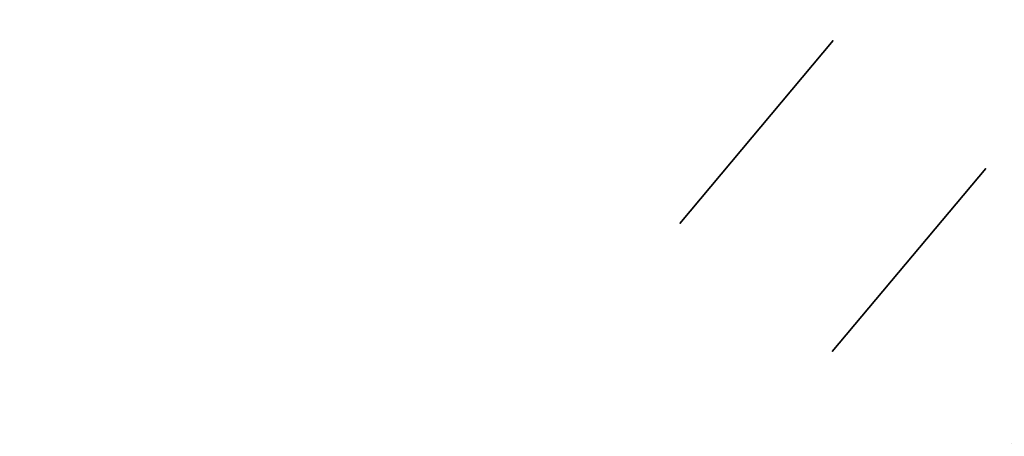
# Model space of a CAD drawing. Header units: millimetres. Extents: x 560 to 900, y 2299 to 2636.
# Tile 30 of 44: x 762 to 811, y 2395 to 2416. Entities that reach past the tile are written whole.
import ezdxf

# ---------------------------------------------------------------- set-up
doc = ezdxf.new("R2010")
doc.units = ezdxf.units.MM

msp = doc.modelspace()

# ---------------------------------------------------------------- linework, layer by layer
at = {"extrusion": (4.545454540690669e-05, -8.014862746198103e-06, 0.9999999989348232)}
msp.add_lwpolyline([(626.6319931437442, 2505.478300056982), (625.3937188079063, 2501.884108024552), (624.2803779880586, 2498.249274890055), (623.2933003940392, 2494.578141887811), (622.4336649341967, 2490.875093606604), (621.7024983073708, 2487.144552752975), (621.1006737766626, 2483.390974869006), (620.6289101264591, 2479.618843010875), (620.2877708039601, 2475.832662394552), (620.0776632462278, 2472.036955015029), (619.9988383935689, 2468.236254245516), (620.0513903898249, 2464.435099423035), (620.2352564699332, 2460.638030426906), (620.5502170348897, 2456.849582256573), (620.9958959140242, 2453.074279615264), (621.5717608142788, 2449.31663150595), (622.2771239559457, 2445.581125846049), (623.1111428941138, 2441.872224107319), (624.0728215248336, 2438.194355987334), (625.1610112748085, 2434.551914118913), (626.3744124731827, 2430.949248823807), (627.7115759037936, 2427.390662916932), (629.1709045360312, 2423.880406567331), (630.7506554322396, 2420.422672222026), (632.4489418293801, 2417.021589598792), (634.2637353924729, 2413.681220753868), (636.1928686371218, 2410.405555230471), (638.2340375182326, 2407.198505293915), (640.3848041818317, 2404.063901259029), (642.6425998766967, 2401.005486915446), (645.0047280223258, 2398.026915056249), (647.4683674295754, 2395.131743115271), (650.030575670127, 2392.323428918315), (652.6882925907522, 2389.605326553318), (655.4383439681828, 2386.980682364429), (658.27744530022, 2384.452631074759), (661.2022057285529, 2382.024192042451), (664.2091320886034, 2379.698265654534), (667.2946330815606, 2377.477629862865), (670.4550235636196, 2375.36493686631), (673.686528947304, 2373.362709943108), (676.985289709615, 2371.473340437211), (680.347366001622, 2369.699084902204), (683.7687423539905, 2368.042062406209), (687.245332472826, 2366.504252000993), (690.7729841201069, 2365.087490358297), (694.3474840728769, 2363.793469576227), (697.9645631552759, 2362.623735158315), (701.6199013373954, 2361.579684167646), (705.309132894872, 2360.662563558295), (709.0278516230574, 2359.873468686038), (712.7716160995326, 2359.213342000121), (716.5359549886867, 2358.682971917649), (720.3163723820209, 2358.282991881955), (724.1083531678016, 2358.013879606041), (727.9073684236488, 2357.875956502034), (731.7088808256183, 2357.869387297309), (735.508350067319, 2357.994179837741), (739.3012382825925, 2358.250185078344), (743.0830154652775, 2358.637097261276), (746.849164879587, 2359.154454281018), (750.5951884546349, 2359.80163823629), (754.3166121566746, 2360.577876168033), (758.0089913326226, 2361.482240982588), (761.6679160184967, 2362.513652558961), (765.2890162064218, 2363.670879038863), (768.8679670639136, 2364.952538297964), (772.4004940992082, 2366.357099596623), (775.8823782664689, 2367.882885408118), (779.3094610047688, 2369.528073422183), (782.6776492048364, 2371.290698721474), (785.9829200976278, 2373.168656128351), (789.2213260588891, 2375.159702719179), (792.3889993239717, 2377.261460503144), (795.4821566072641, 2379.471419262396), (798.4971036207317, 2381.786939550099), (801.4302394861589, 2384.205255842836), (804.2780610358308, 2386.723479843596), (807.0371669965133, 2389.338603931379), (809.704262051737, 2392.047504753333), (812.2761607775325, 2394.846946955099), (814.7497914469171, 2397.733587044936), (817.1221996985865, 2400.703977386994), (819.3905520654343, 2403.754570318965), (821.5521393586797, 2406.881722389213), (823.6043799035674, 2410.081698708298), (825.5448226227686, 2413.350677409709), (827.3711499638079, 2416.684754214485), (829.081180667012, 2420.079947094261), (830.6728723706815, 2423.532201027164), (832.1443240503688, 2427.037392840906), (833.4937782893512, 2430.591336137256), (834.7196233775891, 2434.189786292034), (835.8203952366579, 2437.828445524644), (836.7947791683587, 2441.502968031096), (837.6416114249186, 2445.20896517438), (838.3598805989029, 2448.942010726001), (838.9487288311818, 2452.697646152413), (839.4074528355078, 2456.471385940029), (839.7355047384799, 2460.25872295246), (839.932492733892, 2464.055133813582), (839.9981815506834, 2467.856084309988)], dxfattribs=at)
at = {"extrusion": (-4.545454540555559e-05, 8.014862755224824e-06, 0.9999999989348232)}
msp.add_lwpolyline([(840.0023629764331, 2467.855347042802), (839.9366741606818, 2464.054396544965), (839.7396861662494, 2460.257985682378), (839.4116342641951, 2456.470648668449), (838.9529102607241, 2452.696908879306), (838.3640620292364, 2448.94127345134), (837.6457928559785, 2445.20822789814), (836.7989606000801, 2441.502230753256), (835.8245766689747, 2437.827708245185), (834.723804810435, 2434.189049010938), (833.4979597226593, 2430.59059885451), (832.1485054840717, 2427.036655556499), (830.6770538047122, 2423.531463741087), (829.0853621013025, 2420.079209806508), (827.3753313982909, 2416.684016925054), (825.5490040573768, 2413.349940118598), (823.6085613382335, 2410.08096141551), (821.5563207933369, 2406.880985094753), (819.3947335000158, 2403.753833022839), (817.1263811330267, 2400.703240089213), (814.7539728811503, 2397.732849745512), (812.2803422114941, 2394.846209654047), (809.7084434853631, 2392.04676745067), (807.041348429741, 2389.337866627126), (804.2822424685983, 2386.722742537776), (801.434420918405, 2384.204518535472), (798.5012850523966, 2381.786202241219), (795.4863380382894, 2379.470681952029), (792.3931807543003, 2377.260723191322), (789.2255074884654, 2375.158965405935), (785.9871015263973, 2373.167918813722), (782.6818306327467, 2371.289961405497), (779.3136424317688, 2369.527336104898), (775.8865596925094, 2367.882148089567), (772.4046755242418, 2366.35636227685), (768.8721484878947, 2364.951800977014), (765.2931976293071, 2363.670141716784), (761.6720974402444, 2362.5129152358), (758.013172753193, 2361.481503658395), (754.3207935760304, 2360.577138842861), (750.5993698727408, 2359.800900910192), (746.8533462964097, 2359.153716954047), (743.0871968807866, 2358.636359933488), (739.3054196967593, 2358.249447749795), (735.512531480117, 2357.993442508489), (731.7130622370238, 2357.868649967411), (727.9115498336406, 2357.875219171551), (724.1125345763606, 2358.013142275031), (720.3205537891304, 2358.28225455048), (716.5401363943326, 2358.682234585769), (712.7757975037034, 2359.212604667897), (709.0320330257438, 2359.872731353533), (705.3133142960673, 2360.661826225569), (701.6240827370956, 2361.578946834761), (697.9687445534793, 2362.622997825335), (694.3516654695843, 2363.792732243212), (690.7771655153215, 2365.086753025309), (687.2495138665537, 2366.503514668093), (683.7729237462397, 2368.041325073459), (680.3515473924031, 2369.698347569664), (676.989471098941, 2371.472603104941), (673.6907103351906, 2373.361972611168), (670.4592049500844, 2375.364199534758), (667.298814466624, 2377.476892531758), (664.2133134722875, 2379.697528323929), (661.2063871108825, 2382.023454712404), (658.2816266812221, 2384.451893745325), (655.4425253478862, 2386.979945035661), (652.6924739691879, 2389.604589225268), (650.0347570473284, 2392.322691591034), (647.4725488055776, 2395.131005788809), (645.0089093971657, 2398.026177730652), (642.6467812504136, 2401.004749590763), (640.3889855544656, 2404.063163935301), (638.2382188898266, 2407.197767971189), (636.1970500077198, 2410.404817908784), (634.2679167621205, 2413.680483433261), (632.4531231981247, 2417.020852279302), (630.7548368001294, 2420.421934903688), (629.1750859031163, 2423.87966925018), (627.7157572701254, 2427.389925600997), (626.3785938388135, 2430.948511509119), (625.1651926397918, 2434.551176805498), (624.077002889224, 2438.193618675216), (623.1153242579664, 2441.87148679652), (622.2813053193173, 2445.58038853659), (621.5759421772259, 2449.315894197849), (621.0000772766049, 2453.073542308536), (620.5543983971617, 2456.848844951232), (620.2394378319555, 2460.637293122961), (620.0555717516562, 2464.434362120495), (620.0030197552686, 2468.235516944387), (620.0818446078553, 2472.036217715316), (620.2919521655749, 2475.831925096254), (620.6330914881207, 2479.618105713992), (621.1048551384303, 2483.390237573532), (621.7066796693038, 2487.143815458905), (622.4378462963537, 2490.87435631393), (623.2974817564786, 2494.577404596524), (624.2845593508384, 2498.248537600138), (625.3979001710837, 2501.883370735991), (626.6361745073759, 2505.477562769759)], dxfattribs=at)
for points in [[(802.8007255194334, 2414.601145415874), (795.0872742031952, 2405.408612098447)], [(795.0872742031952, 2405.408612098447), (802.8007255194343, 2414.601145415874)], [(795.0872742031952, 2405.408612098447), (802.8007255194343, 2414.601145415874)], [(795.0872742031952, 2405.408612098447), (802.8007255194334, 2414.601145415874)], [(802.8007255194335, 2414.601145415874), (795.0872742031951, 2405.408612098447)], [(802.8007255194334, 2414.601145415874), (795.087274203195, 2405.408612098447)], [(802.7477186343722, 2398.980736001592), (810.4611699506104, 2408.17326931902)], [(802.7477186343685, 2398.980736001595), (810.4611699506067, 2408.173269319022)], [(802.7477186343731, 2398.980736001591), (810.4611699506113, 2408.17326931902)], [(802.7477186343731, 2398.980736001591), (810.4611699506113, 2408.17326931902)], [(802.7477186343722, 2398.980736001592), (810.4611699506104, 2408.17326931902)], [(802.7477186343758, 2398.980736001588), (810.4611699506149, 2408.173269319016)], [(810.4611699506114, 2408.17326931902), (802.747718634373, 2398.980736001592)], [(810.4611699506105, 2408.17326931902), (802.7477186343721, 2398.980736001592)]]:
    msp.add_lwpolyline(points)
at = {"extrusion": (1, 0, 0)}
for points in [[(2414.601145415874, -168.005000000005), (2414.601145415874, -193.0049999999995)], [(2414.601145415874, 116.9949999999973), (2414.601145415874, 91.995)], [(2410.00487875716, 116.995), (2410.00487875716, 91.995)], [(2410.00487875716, -168.0049999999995), (2410.00487875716, -193.0049999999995)], [(2408.17326931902, 131.995), (2408.17326931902, 126.995)], [(2408.173269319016, -203.0049999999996), (2408.17326931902, -208.0049999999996)], [(2405.408612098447, 91.995), (2405.408612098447, 116.9949999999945)], [(2405.408612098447, -193.0049999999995), (2405.408612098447, -168.0050000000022)], [(2403.577002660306, 131.995), (2403.577002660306, 126.995)], [(2403.577002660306, -203.0049999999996), (2403.577002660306, -208.0049999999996)], [(2398.980736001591, 126.995), (2398.980736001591, 131.995)], [(2398.980736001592, -208.0049999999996), (2398.980736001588, -203.0049999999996)]]:
    msp.add_lwpolyline(points, dxfattribs=at)
at = {"extrusion": (0.6427876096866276, 0.7660444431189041, -8.02955656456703e-14)}
msp.add_lwpolyline([(927.094663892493, -158.0049999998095), (927.4360749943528, -158.0108297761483), (927.77708802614, -158.0283123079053), (928.1173053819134, -158.0574272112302), (928.4563303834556, -158.0981405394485), (928.7937677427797, -158.1504048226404), (929.1292240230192, -158.2141591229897), (929.4623080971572, -158.289329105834), (929.792631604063, -158.375827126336), (930.1198094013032, -158.4735523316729), (930.4434600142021, -158.5823907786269), (930.7632060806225, -158.7022155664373), (931.0786747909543, -158.8328869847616), (931.3894983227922, -158.9742526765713), (931.6953142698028, -159.1261478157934), (931.995766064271, -159.2883952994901), (932.2905033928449, -159.4608059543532), (932.5791826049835, -159.6431787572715), (932.8614671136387, -159.8353010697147), (933.137027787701, -160.0369488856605), (933.4055433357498, -160.2478870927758), (933.666700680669, -160.4678697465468), (933.9201953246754, -160.6966403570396), (934.1657317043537, -160.9339321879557), (934.403023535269, -161.1794685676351), (934.6317941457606, -161.4329632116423), (934.8517767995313, -161.6941205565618), (935.0627150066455, -161.9626361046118), (935.2643628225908, -162.2381967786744), (935.4564851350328, -162.5204812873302), (935.6388579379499, -162.8091604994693), (935.811268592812, -163.1038978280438), (935.9735160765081, -163.4043496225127), (936.125411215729, -163.7101655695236), (936.2667769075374, -164.0209891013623), (936.3974483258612, -164.3364578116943), (936.5172731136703, -164.6562038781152), (936.6261115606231, -164.9798544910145), (936.7238367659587, -165.3070322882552), (936.8103347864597, -165.6373557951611), (936.8855047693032, -165.9704398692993), (936.9492590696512, -166.3058961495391), (937.001523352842, -166.6433335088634), (937.0422366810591, -166.9823585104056), (937.0713515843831, -167.3225758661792), (937.0888341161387, -167.6635888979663), (937.0946638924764, -168.004999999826)], dxfattribs=at)
at = {"extrusion": (0.6427876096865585, 0.7660444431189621, 2.182704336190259e-14)}
msp.add_lwpolyline([(937.094663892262, 91.99499999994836), (937.0888341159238, 91.65358889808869), (937.0713515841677, 91.31257586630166), (937.0422366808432, 90.97235851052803), (937.0015233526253, 90.6333335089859), (936.949259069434, 90.2958961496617), (936.8855047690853, 89.96043986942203), (936.8103347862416, 89.6273557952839), (936.7238367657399, 89.29703228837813), (936.6261115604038, 88.96985449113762), (936.5172731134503, 88.64620387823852), (936.3974483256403, 88.32645781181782), (936.2667769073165, 88.01098910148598), (936.1254112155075, 87.70016556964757), (935.9735160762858, 87.39434962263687), (935.8112685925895, 87.09389782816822), (935.6388579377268, 86.79916049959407), (935.4564851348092, 86.51048128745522), (935.2643628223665, 86.22819677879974), (935.062715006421, 85.95263610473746), (934.8517767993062, 85.68412055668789), (934.6317941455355, 85.42296321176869), (934.4030235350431, 85.16946856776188), (934.1657317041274, 84.92393218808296), (933.9201953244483, 84.68664035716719), (933.6667006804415, 84.45786974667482), (933.4055433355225, 84.23788709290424), (933.1370277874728, 84.0269488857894), (932.8614671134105, 83.82530106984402), (932.5791826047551, 83.63317875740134), (932.2905033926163, 83.45080595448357), (931.9957660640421, 83.27839529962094), (931.6953142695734, 83.1161478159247), (931.3894983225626, 82.96425267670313), (931.0786747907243, 82.82288698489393), (930.7632060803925, 82.69221556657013), (930.4434600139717, 82.57239077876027), (930.1198094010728, 82.46355233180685), (929.7926316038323, 82.36582712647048), (929.4623080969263, 82.27932910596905), (929.1292240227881, 82.20415912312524), (928.7937677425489, 82.1404048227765), (928.4563303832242, 82.08814053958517), (928.1173053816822, 82.04742721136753), (927.7770880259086, 82.01831230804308), (927.4360749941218, 82.00082977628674), (927.094663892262, 81.99499999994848)], dxfattribs=at)
at = {"extrusion": (0.6427876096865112, 0.7660444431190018, 2.237044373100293e-14)}
msp.add_lwpolyline([(927.0946638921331, 126.9949999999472), (927.4360749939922, 126.9891702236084), (927.7770880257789, 126.9716876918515), (928.1173053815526, 126.9425727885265), (928.4563303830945, 126.9018594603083), (928.7937677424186, 126.8495951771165), (929.1292240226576, 126.7858408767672), (929.4623080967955, 126.7106708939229), (929.7926316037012, 126.624172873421), (930.1198094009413, 126.5264476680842), (930.4434600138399, 126.4176092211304), (930.7632060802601, 126.2977844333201), (931.0786747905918, 126.1671130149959), (931.3894983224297, 126.0257473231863), (931.6953142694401, 125.8738521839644), (931.9957660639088, 125.7116047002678), (932.2905033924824, 125.5391940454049), (932.5791826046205, 125.3568212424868), (932.8614671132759, 125.1646989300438), (933.1370277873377, 124.9630511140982), (933.4055433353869, 124.7521129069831), (933.6667006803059, 124.5321302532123), (933.9201953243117, 124.3033596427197), (934.1657317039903, 124.0660678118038), (934.403023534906, 123.8205314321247), (934.6317941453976, 123.5670367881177), (934.8517767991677, 123.3058794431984), (935.0627150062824, 123.0373638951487), (935.2643628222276, 122.7618032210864), (935.4564851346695, 122.4795187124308), (935.638857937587, 122.1908395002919), (935.8112685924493, 121.8961021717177), (935.973516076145, 121.595650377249), (936.1254112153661, 121.2898344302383), (936.2667769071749, 120.9790108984), (936.3974483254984, 120.6635421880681), (936.5172731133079, 120.3437961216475), (936.6261115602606, 120.0201455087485), (936.7238367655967, 119.692967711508), (936.8103347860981, 119.3626442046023), (936.8855047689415, 119.0295601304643), (936.9492590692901, 118.6941038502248), (937.001523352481, 118.3566664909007), (937.0422366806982, 118.0176414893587), (937.0713515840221, 117.6774241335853), (937.0888341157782, 117.3364111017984), (937.0946638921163, 116.9949999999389)], dxfattribs=at)
at = {"extrusion": (0.6427876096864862, 0.7660444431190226, 3.197932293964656e-14)}
msp.add_lwpolyline([(937.09466389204, -193.0050000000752), (937.0888341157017, -193.3464111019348), (937.0713515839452, -193.6874241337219), (937.0422366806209, -194.0276414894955), (937.0015233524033, -194.3666664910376), (936.9492590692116, -194.7041038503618), (936.8855047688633, -195.0395601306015), (936.8103347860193, -195.3726442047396), (936.7238367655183, -195.7029677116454), (936.6261115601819, -196.0301455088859), (936.5172731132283, -196.353796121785), (936.3974483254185, -196.6735421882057), (936.2667769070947, -196.9890108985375), (936.1254112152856, -197.2998344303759), (935.973516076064, -197.6056503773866), (935.8112685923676, -197.9061021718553), (935.6388579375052, -198.2008395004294), (935.4564851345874, -198.4895187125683), (935.2643628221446, -198.7718032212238), (935.0627150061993, -199.047363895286), (934.8517767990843, -199.3158794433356), (934.6317941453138, -199.5770367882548), (934.4030235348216, -199.8305314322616), (934.1657317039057, -200.0760678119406), (933.9201953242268, -200.3133596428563), (933.6667006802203, -200.5421302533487), (933.405543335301, -200.7621129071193), (933.1370277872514, -200.9730511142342), (932.8614671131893, -201.1746989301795), (932.5791826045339, -201.3668212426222), (932.2905033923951, -201.54919404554), (931.9957660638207, -201.7216047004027), (931.695314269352, -201.8838521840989), (931.3894983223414, -202.0357473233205), (931.0786747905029, -202.1771130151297), (930.7632060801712, -202.3077844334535), (930.4434600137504, -202.4276092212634), (930.1198094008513, -202.5364476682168), (929.792631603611, -202.6341728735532), (929.4623080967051, -202.7206708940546), (929.1292240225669, -202.7958408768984), (928.7937677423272, -202.8595951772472), (928.456330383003, -202.9118594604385), (928.1173053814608, -202.9525727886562), (927.7770880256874, -202.9816876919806), (927.4360749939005, -202.999170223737), (927.0946638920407, -203.0050000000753)], dxfattribs=at)
at = {"extrusion": (0.6427876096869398, 0.7660444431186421, -3.377531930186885e-14)}
msp.add_lwpolyline([(927.0946638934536, -158.00499999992), (927.4360749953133, -158.0108297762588), (927.7770880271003, -158.0283123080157), (928.1173053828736, -158.0574272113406), (928.4563303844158, -158.0981405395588), (928.7937677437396, -158.1504048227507), (929.1292240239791, -158.2141591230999), (929.4623080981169, -158.2893291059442), (929.7926316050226, -158.3758271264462), (930.119809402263, -158.473552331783), (930.4434600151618, -158.5823907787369), (930.7632060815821, -158.7022155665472), (931.0786747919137, -158.8328869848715), (931.3894983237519, -158.9742526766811), (931.6953142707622, -159.1261478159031), (931.9957660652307, -159.2883952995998), (932.2905033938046, -159.4608059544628), (932.5791826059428, -159.6431787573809), (932.861467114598, -159.835301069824), (933.13702778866, -160.0369488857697), (933.4055433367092, -160.2478870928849), (933.6667006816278, -160.4678697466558), (933.9201953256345, -160.6966403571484), (934.165731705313, -160.9339321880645), (934.4030235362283, -161.1794685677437), (934.6317941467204, -161.4329632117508), (934.8517768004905, -161.6941205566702), (935.062715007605, -161.96263610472), (935.2643628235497, -162.2381967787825), (935.4564851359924, -162.5204812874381), (935.6388579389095, -162.8091604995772), (935.8112685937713, -163.1038978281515), (935.9735160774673, -163.4043496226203), (936.1254112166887, -163.7101655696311), (936.2667769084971, -164.0209891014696), (936.3974483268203, -164.3364578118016), (936.51727311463, -164.6562038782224), (936.626111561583, -164.9798544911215), (936.7238367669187, -165.3070322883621), (936.81033478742, -165.6373557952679), (936.8855047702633, -165.970439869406), (936.9492590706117, -166.3058961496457), (937.0015233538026, -166.6433335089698), (937.0422366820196, -166.9823585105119), (937.0713515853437, -167.3225758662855), (937.0888341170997, -167.6635888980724), (937.0946638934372, -168.0049999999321)], dxfattribs=at)
at = {"extrusion": (0.6427876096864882, 0.766044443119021, -5.852185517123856e-15)}
msp.add_lwpolyline([(937.0946638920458, 91.99500000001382), (937.0888341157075, 91.65358889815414), (937.071351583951, 91.3125758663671), (937.0422366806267, 90.97235851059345), (937.0015233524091, 90.63333350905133), (936.9492590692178, 90.29589614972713), (936.885504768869, 89.96043986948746), (936.8103347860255, 89.62735579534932), (936.7238367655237, 89.29703228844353), (936.6261115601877, 88.96985449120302), (936.5172731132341, 88.64620387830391), (936.3974483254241, 88.3264578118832), (936.2667769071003, 88.01098910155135), (936.1254112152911, 87.70016556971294), (935.9735160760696, 87.39434962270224), (935.8112685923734, 87.0938978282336), (935.6388579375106, 86.79916049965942), (935.456485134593, 86.51048128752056), (935.2643628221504, 86.22819677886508), (935.0627150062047, 85.9526361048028), (934.8517767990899, 85.68412055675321), (934.6317941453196, 85.42296321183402), (934.4030235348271, 85.1694685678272), (934.1657317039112, 84.92393218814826), (933.9201953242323, 84.68664035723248), (933.6667006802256, 84.45786974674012), (933.4055433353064, 84.23788709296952), (933.1370277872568, 84.02694888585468), (932.8614671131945, 83.8253010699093), (932.5791826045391, 83.63317875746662), (932.2905033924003, 83.45080595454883), (931.9957660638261, 83.27839529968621), (931.6953142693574, 83.11614781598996), (931.3894983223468, 82.96425267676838), (931.0786747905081, 82.82288698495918), (930.7632060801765, 82.6922155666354), (930.4434600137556, 82.57239077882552), (930.1198094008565, 82.46355233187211), (929.7926316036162, 82.36582712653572), (929.4623080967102, 82.27932910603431), (929.129224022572, 82.2041591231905), (928.7937677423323, 82.14040482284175), (928.4563303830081, 82.08814053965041), (928.1173053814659, 82.04742721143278), (927.7770880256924, 82.01831230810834), (927.4360749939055, 82.00082977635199), (927.0946638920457, 81.99500000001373)], dxfattribs=at)
at = {"extrusion": (0.6427876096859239, 0.7660444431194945, 2.912506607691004e-14)}
msp.add_lwpolyline([(927.0946638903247, 126.9949999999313), (927.4360749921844, 126.9891702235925), (927.7770880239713, 126.9716876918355), (928.1173053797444, 126.9425727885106), (928.4563303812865, 126.9018594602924), (928.7937677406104, 126.8495951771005), (929.1292240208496, 126.7858408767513), (929.4623080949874, 126.710670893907), (929.7926316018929, 126.6241728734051), (930.119809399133, 126.5264476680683), (930.4434600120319, 126.4176092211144), (930.7632060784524, 126.2977844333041), (931.0786747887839, 126.1671130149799), (931.3894983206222, 126.0257473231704), (931.6953142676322, 125.8738521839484), (931.9957660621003, 125.7116047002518), (932.2905033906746, 125.5391940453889), (932.5791826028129, 125.3568212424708), (932.8614671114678, 125.1646989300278), (933.1370277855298, 124.9630511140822), (933.405543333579, 124.7521129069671), (933.6667006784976, 124.5321302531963), (933.9201953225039, 124.3033596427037), (934.1657317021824, 124.0660678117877), (934.4030235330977, 123.8205314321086), (934.6317941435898, 123.5670367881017), (934.8517767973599, 123.3058794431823), (935.0627150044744, 123.0373638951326), (935.2643628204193, 122.7618032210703), (935.4564851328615, 122.4795187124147), (935.6388579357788, 122.1908395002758), (935.811268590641, 121.8961021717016), (935.9735160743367, 121.5956503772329), (936.125411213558, 121.2898344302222), (936.266776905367, 120.9790108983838), (936.3974483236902, 120.663542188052), (936.5172731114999, 120.3437961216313), (936.6261115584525, 120.0201455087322), (936.7238367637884, 119.6929677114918), (936.8103347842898, 119.3626442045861), (936.8855047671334, 119.0295601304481), (936.9492590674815, 118.6941038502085), (937.0015233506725, 118.3566664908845), (937.0422366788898, 118.0176414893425), (937.0713515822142, 117.677424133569), (937.08883411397, 117.3364111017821), (937.0946638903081, 116.9949999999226)], dxfattribs=at)
at = {"extrusion": (0.6427876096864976, 0.766044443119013, -6.797246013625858e-16)}
msp.add_lwpolyline([(937.0946638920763, -193.0049999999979), (937.088834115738, -193.3464111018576), (937.0713515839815, -193.6874241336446), (937.0422366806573, -194.0276414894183), (937.0015233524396, -194.3666664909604), (936.949259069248, -194.7041038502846), (936.8855047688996, -195.0395601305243), (936.8103347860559, -195.3726442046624), (936.7238367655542, -195.7029677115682), (936.626111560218, -196.0301455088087), (936.5172731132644, -196.3537961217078), (936.3974483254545, -196.6735421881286), (936.2667769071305, -196.9890108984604), (936.1254112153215, -197.2998344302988), (935.9735160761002, -197.6056503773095), (935.8112685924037, -197.9061021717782), (935.638857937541, -198.2008395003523), (935.4564851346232, -198.4895187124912), (935.2643628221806, -198.7718032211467), (935.0627150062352, -199.047363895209), (934.8517767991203, -199.3158794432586), (934.6317941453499, -199.5770367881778), (934.4030235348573, -199.8305314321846), (934.1657317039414, -200.0760678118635), (933.9201953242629, -200.3133596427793), (933.6667006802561, -200.5421302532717), (933.4055433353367, -200.7621129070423), (933.1370277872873, -200.9730511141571), (932.8614671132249, -201.1746989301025), (932.5791826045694, -201.3668212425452), (932.2905033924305, -201.549194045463), (931.9957660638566, -201.7216047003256), (931.6953142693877, -201.8838521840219), (931.3894983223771, -202.0357473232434), (931.0786747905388, -202.1771130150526), (930.7632060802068, -202.3077844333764), (930.4434600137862, -202.4276092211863), (930.1198094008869, -202.5364476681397), (929.7926316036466, -202.6341728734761), (929.4623080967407, -202.7206708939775), (929.1292240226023, -202.7958408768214), (928.7937677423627, -202.8595951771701), (928.4563303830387, -202.9118594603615), (928.1173053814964, -202.9525727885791), (927.7770880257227, -202.9816876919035), (927.4360749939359, -202.9991702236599), (927.0946638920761, -203.0049999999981)], dxfattribs=at)
at = {"extrusion": (0.6427876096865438, 0.7660444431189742, -1.840647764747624e-16)}
msp.add_lwpolyline([(907.0946638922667, -138.0049999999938), (907.106323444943, -138.6878222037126), (907.1412885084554, -139.3698482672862), (907.1995183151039, -140.0502829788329), (907.2809449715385, -140.7283329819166), (907.385473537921, -141.4032077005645), (907.5129821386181, -142.0741202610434), (907.6633221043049, -142.7402884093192), (907.8363181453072, -143.4009354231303), (908.0317685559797, -144.055291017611), (908.2494454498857, -144.7025922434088), (908.4890950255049, -145.3420843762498), (908.750437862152, -145.9730217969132), (909.0331692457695, -146.5946688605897), (909.3369595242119, -147.2063007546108), (909.6614544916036, -147.8072043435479), (910.0062758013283, -148.396679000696), (910.3710214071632, -148.9740374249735), (910.7552660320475, -149.5386064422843), (911.1585616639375, -150.0897277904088), (911.5804380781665, -150.6267588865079), (912.0204033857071, -151.1490735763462), (912.477944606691, -151.6560628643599), (912.9525282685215, -152.1471356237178), (913.4436010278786, -152.6217192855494), (913.9505903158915, -153.0792605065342), (914.4729050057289, -153.5192258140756), (915.0099361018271, -153.9411022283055), (915.561057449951, -154.3443978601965), (916.1256264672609, -154.7286424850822), (916.7029848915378, -155.093388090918), (917.2924595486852, -155.4382094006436), (917.8933631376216, -155.7627043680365), (918.5049950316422, -156.0664946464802), (919.126642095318, -156.3492260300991), (919.7575795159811, -156.6105688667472), (920.3970716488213, -156.8502184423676), (921.044372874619, -157.067895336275), (921.6987284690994, -157.2633457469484), (922.3593754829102, -157.436341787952), (923.0255436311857, -157.5866817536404), (923.6964561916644, -157.7141903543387), (924.3713309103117, -157.8187189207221), (925.0493809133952, -157.9001455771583), (925.7298156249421, -157.9583753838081), (926.4118416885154, -157.9933404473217), (927.0946638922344, -158.0049999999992)], dxfattribs=at)
at = {"extrusion": (0.6427876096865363, 0.7660444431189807, 1.364460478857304e-14)}
msp.add_lwpolyline([(927.0946638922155, 81.99499999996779), (926.4118416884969, 81.98334044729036), (925.7298156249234, 81.94837538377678), (925.0493809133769, 81.89014557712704), (924.3713309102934, 81.80871892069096), (923.6964561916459, 81.70419035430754), (923.025543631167, 81.57668175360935), (922.3593754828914, 81.42634178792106), (921.6987284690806, 81.25334574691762), (921.0443728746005, 81.05789533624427), (920.397071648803, 80.84021844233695), (919.7575795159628, 80.60056886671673), (919.1266420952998, 80.3392260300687), (918.5049950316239, 80.05649464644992), (917.893363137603, 79.75270436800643), (917.2924595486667, 79.42820940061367), (916.7029848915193, 79.08338809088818), (916.1256264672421, 78.71864248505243), (915.5610574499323, 78.3343978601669), (915.0099361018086, 77.93110222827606), (914.4729050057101, 77.5092258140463), (913.9505903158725, 77.06926050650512), (913.4436010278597, 76.61171928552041), (912.9525282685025, 76.13713562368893), (912.4779446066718, 75.64606286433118), (912.0204033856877, 75.1390735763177), (911.5804380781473, 74.61675888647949), (911.1585616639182, 74.07972779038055), (910.755266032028, 73.52860644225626), (910.3710214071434, 72.96403742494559), (910.0062758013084, 72.38667900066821), (909.6614544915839, 71.79720434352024), (909.3369595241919, 71.19630075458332), (909.0331692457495, 70.58466886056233), (908.7504378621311, 69.96302179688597), (908.4890950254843, 69.33208437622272), (908.2494454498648, 68.69259224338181), (908.0317685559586, 68.0452910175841), (907.8363181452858, 67.3909354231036), (907.6633221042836, 66.73028840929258), (907.5129821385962, 66.06412026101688), (907.3854735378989, 65.39320770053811), (907.2809449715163, 64.71833298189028), (907.199518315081, 64.04028297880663), (907.1412885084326, 63.35984826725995), (907.1063234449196, 62.67782220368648), (907.0946638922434, 61.99499999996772)], dxfattribs=at)
at = {"extrusion": (0.6427876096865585, 0.7660444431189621, -2.180899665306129e-14)}
msp.add_lwpolyline([(917.0946638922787, 141.9950000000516), (917.4360749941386, 141.9891702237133), (917.7770880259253, 141.971687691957), (918.1173053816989, 141.9425727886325), (918.4563303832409, 141.9018594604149), (918.7937677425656, 141.8495951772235), (919.1292240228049, 141.7858408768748), (919.4623080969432, 141.710670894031), (919.792631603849, 141.6241728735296), (920.1198094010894, 141.5264476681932), (920.4434600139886, 141.4176092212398), (920.7632060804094, 141.2977844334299), (921.078674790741, 141.1671130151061), (921.3894983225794, 141.0257473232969), (921.6953142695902, 140.8738521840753), (921.9957660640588, 140.7116047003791), (922.2905033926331, 140.5391940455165), (922.5791826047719, 140.3568212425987), (922.8614671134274, 140.164698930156), (923.1370277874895, 139.9630511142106), (923.4055433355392, 139.7521129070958), (923.6667006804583, 139.5321302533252), (923.920195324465, 139.3033596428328), (924.1657317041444, 139.0660678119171), (924.4030235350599, 138.8205314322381), (924.6317941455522, 138.5670367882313), (924.8517767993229, 138.3058794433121), (925.0627150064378, 138.0373638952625), (925.2643628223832, 137.7618032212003), (925.456485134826, 137.4795187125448), (925.6388579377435, 137.1908395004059), (925.811268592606, 136.8961021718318), (925.9735160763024, 136.5956503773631), (926.1254112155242, 136.2898344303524), (926.2667769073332, 135.979010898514), (926.3974483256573, 135.6635421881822), (926.517273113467, 135.3437961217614), (926.6261115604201, 135.0201455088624), (926.7238367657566, 134.6929677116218), (926.8103347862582, 134.362644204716), (926.8855047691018, 134.0295601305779), (926.9492590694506, 133.6941038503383), (927.001523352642, 133.3566664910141), (927.0422366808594, 133.0176414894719), (927.071351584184, 132.6774241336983), (927.0888341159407, 132.3364111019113), (927.0946638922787, 131.9950000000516)], dxfattribs=at)
at = {"extrusion": (0.6427876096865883, 0.766044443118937, 5.451719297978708e-14)}
msp.add_lwpolyline([(927.0946638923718, -208.0050000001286), (927.0888341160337, -208.3464111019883), (927.0713515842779, -208.6874241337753), (927.0422366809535, -209.0276414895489), (927.0015233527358, -209.3666664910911), (926.9492590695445, -209.7041038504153), (926.8855047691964, -210.039560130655), (926.8103347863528, -210.3726442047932), (926.723836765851, -210.702967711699), (926.6261115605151, -211.0301455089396), (926.517273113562, -211.3537961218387), (926.3974483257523, -211.6735421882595), (926.2667769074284, -211.9890108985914), (926.1254112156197, -212.2998344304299), (925.9735160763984, -212.6056503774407), (925.811268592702, -212.9061021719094), (925.6388579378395, -213.2008395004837), (925.4564851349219, -213.4895187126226), (925.2643628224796, -213.7718032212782), (925.0627150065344, -214.0473638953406), (924.8517767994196, -214.3158794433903), (924.631794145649, -214.5770367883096), (924.4030235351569, -214.8305314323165), (924.1657317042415, -215.0760678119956), (923.9201953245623, -215.3133596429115), (923.6667006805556, -215.542130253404), (923.4055433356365, -215.7621129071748), (923.1370277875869, -215.9730511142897), (922.8614671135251, -216.1746989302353), (922.5791826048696, -216.3668212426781), (922.290503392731, -216.5491940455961), (921.9957660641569, -216.7216047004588), (921.6953142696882, -216.8838521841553), (921.3894983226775, -217.035747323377), (921.0786747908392, -217.1771130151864), (920.7632060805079, -217.3077844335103), (920.443460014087, -217.4276092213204), (920.1198094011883, -217.536447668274), (919.7926316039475, -217.6341728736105), (919.462308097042, -217.7206708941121), (919.1292240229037, -217.7958408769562), (918.7937677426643, -217.8595951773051), (918.4563303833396, -217.9118594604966), (918.1173053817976, -217.9525727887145), (917.7770880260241, -217.9816876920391), (917.4360749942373, -217.9991702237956), (917.0946638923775, -218.0050000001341)], dxfattribs=at)
at = {"extrusion": (0.642787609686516, 0.7660444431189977, 4.342609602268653e-14)}
msp.add_lwpolyline([(937.0946638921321, -168.0050000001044), (937.0888341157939, -167.6635888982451), (937.0713515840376, -167.3225758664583), (937.0422366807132, -166.982358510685), (937.0015233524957, -166.6433335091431), (936.9492590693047, -166.3058961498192), (936.8855047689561, -165.9704398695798), (936.8103347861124, -165.6373557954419), (936.7238367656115, -165.3070322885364), (936.6261115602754, -164.9798544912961), (936.5172731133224, -164.6562038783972), (936.3974483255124, -164.3364578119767), (936.2667769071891, -164.0209891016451), (936.1254112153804, -163.7101655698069), (935.973516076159, -163.4043496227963), (935.8112685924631, -163.1038978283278), (935.6388579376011, -162.8091604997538), (935.4564851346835, -162.5204812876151), (935.2643628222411, -162.2381967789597), (935.0627150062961, -161.9626361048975), (934.8517767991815, -161.6941205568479), (934.6317941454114, -161.4329632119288), (934.4030235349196, -161.179468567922), (934.1657317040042, -160.933932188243), (933.9201953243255, -160.6966403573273), (933.6667006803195, -160.4678697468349), (933.4055433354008, -160.2478870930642), (933.1370277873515, -160.0369488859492), (932.8614671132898, -159.8353010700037), (932.5791826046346, -159.6431787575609), (932.2905033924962, -159.460805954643), (931.9957660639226, -159.2883952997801), (931.6953142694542, -159.1261478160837), (931.3894983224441, -158.9742526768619), (931.0786747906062, -158.8328869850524), (930.7632060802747, -158.7022155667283), (930.4434600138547, -158.5823907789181), (930.1198094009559, -158.4735523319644), (929.7926316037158, -158.3758271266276), (929.4623080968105, -158.2893291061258), (929.1292240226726, -158.2141591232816), (928.7937677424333, -158.1504048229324), (928.4563303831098, -158.0981405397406), (928.1173053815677, -158.0574272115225), (927.7770880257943, -158.0283123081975), (927.4360749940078, -158.0108297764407), (927.0946638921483, -158.0050000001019)], dxfattribs=at)
at = {"extrusion": (0.6427876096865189, 0.7660444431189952, -4.431120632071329e-14)}
msp.add_lwpolyline([(927.0946638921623, 81.99500000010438), (927.4360749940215, 82.00082977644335), (927.7770880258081, 82.01831230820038), (928.1173053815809, 82.04742721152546), (928.4563303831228, 82.08814053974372), (928.7937677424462, 82.14040482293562), (929.1292240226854, 82.20415912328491), (929.4623080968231, 82.27932910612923), (929.7926316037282, 82.36582712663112), (930.1198094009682, 82.46355233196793), (930.4434600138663, 82.57239077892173), (930.7632060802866, 82.69221556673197), (931.0786747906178, 82.82288698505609), (931.3894983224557, 82.96425267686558), (931.6953142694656, 83.1161478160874), (931.9957660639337, 83.27839529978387), (932.2905033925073, 83.45080595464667), (932.5791826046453, 83.6331787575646), (932.8614671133, 83.8253010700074), (933.1370277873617, 84.02694888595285), (933.4055433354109, 84.23788709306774), (933.6667006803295, 84.45786974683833), (933.9201953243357, 84.68664035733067), (934.1657317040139, 84.92393218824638), (934.4030235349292, 85.16946856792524), (934.6317941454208, 85.42296321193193), (934.8517767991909, 85.68412055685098), (935.0627150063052, 85.95263610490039), (935.2643628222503, 86.22819677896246), (935.4564851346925, 86.51048128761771), (935.6388579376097, 86.79916049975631), (935.811268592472, 87.0938978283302), (935.9735160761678, 87.39434962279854), (936.1254112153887, 87.70016556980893), (936.2667769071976, 88.010989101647), (936.3974483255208, 88.32645781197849), (936.5172731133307, 88.64620387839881), (936.6261115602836, 88.96985449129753), (936.7238367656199, 89.29703228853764), (936.8103347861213, 89.627355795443), (936.8855047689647, 89.96043986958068), (936.9492590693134, 90.29589614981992), (937.0015233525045, 90.63333350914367), (937.0422366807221, 90.97235851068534), (937.0713515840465, 91.31257586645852), (937.0888341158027, 91.65358889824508), (937.0946638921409, 91.9950000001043)], dxfattribs=at)
at = {"extrusion": (0.6427876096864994, 0.7660444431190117, 6.519718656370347e-14)}
msp.add_lwpolyline([(937.0946638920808, 116.9949999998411), (937.0888341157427, 117.3364111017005), (937.0713515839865, 117.6774241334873), (937.0422366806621, 118.0176414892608), (937.0015233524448, 118.3566664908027), (936.9492590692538, 118.6941038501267), (936.8855047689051, 119.0295601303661), (936.8103347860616, 119.3626442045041), (936.7238367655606, 119.6929677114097), (936.6261115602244, 120.0201455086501), (936.5172731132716, 120.343796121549), (936.3974483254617, 120.6635421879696), (936.2667769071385, 120.9790108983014), (936.1254112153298, 121.2898344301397), (935.9735160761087, 121.5956503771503), (935.8112685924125, 121.8961021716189), (935.6388579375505, 122.190839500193), (935.456485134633, 122.4795187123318), (935.2643628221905, 122.7618032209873), (935.0627150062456, 123.0373638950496), (934.851776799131, 123.3058794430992), (934.6317941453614, 123.5670367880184), (934.4030235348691, 123.8205314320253), (934.1657317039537, 124.0660678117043), (933.9201953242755, 124.3033596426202), (933.6667006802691, 124.5321302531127), (933.4055433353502, 124.7521129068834), (933.137027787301, 124.9630511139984), (932.8614671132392, 125.164698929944), (932.579182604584, 125.3568212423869), (932.2905033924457, 125.5391940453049), (931.9957660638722, 125.7116047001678), (931.6953142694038, 125.8738521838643), (931.3894983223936, 126.0257473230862), (931.0786747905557, 126.1671130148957), (930.7632060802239, 126.2977844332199), (930.4434600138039, 126.4176092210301), (930.1198094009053, 126.5264476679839), (929.7926316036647, 126.6241728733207), (929.4623080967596, 126.7106708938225), (929.1292240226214, 126.7858408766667), (928.7937677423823, 126.849595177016), (928.4563303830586, 126.9018594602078), (928.1173053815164, 126.9425727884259), (927.7770880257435, 126.9716876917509), (927.4360749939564, 126.9891702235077), (927.094663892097, 126.9949999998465)], dxfattribs=at)
at = {"extrusion": (0.642787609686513, 0.7660444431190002, -3.546541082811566e-14)}
msp.add_lwpolyline([(927.0946638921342, -203.0049999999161), (927.4360749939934, -202.9991702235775), (927.7770880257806, -202.9816876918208), (928.1173053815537, -202.952572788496), (928.4563303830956, -202.911859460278), (928.7937677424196, -202.8595951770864), (929.1292240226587, -202.7958408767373), (929.4623080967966, -202.7206708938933), (929.7926316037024, -202.6341728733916), (930.1198094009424, -202.536447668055), (930.4434600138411, -202.4276092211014), (930.7632060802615, -202.3077844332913), (931.0786747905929, -202.1771130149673), (931.3894983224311, -202.035747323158), (931.6953142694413, -201.8838521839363), (931.9957660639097, -201.7216047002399), (932.2905033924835, -201.5491940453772), (932.5791826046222, -201.3668212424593), (932.8614671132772, -201.1746989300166), (933.1370277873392, -200.9730511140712), (933.4055433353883, -200.7621129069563), (933.6667006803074, -200.5421302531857), (933.9201953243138, -200.3133596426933), (934.1657317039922, -200.0760678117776), (934.4030235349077, -199.8305314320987), (934.6317941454, -199.5770367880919), (934.8517767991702, -199.3158794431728), (935.062715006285, -199.0473638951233), (935.2643628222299, -198.7718032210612), (935.4564851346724, -198.4895187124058), (935.6388579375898, -198.2008395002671), (935.8112685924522, -197.906102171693), (935.9735160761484, -197.6056503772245), (936.1254112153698, -197.299834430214), (936.2667769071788, -196.9890108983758), (936.3974483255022, -196.6735421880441), (936.517273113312, -196.3537961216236), (936.6261115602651, -196.0301455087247), (936.7238367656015, -195.7029677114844), (936.8103347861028, -195.3726442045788), (936.8855047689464, -195.0395601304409), (936.9492590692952, -194.7041038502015), (937.0015233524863, -194.3666664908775), (937.0422366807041, -194.0276414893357), (937.0713515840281, -193.6874241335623), (937.0888341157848, -193.3464111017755), (937.0946638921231, -193.004999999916)], dxfattribs=at)
at = {"extrusion": (0.6427876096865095, 0.7660444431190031, -3.669600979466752e-14)}
msp.add_lwpolyline([(927.0946638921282, -158.0049999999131), (926.411841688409, -157.9933404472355), (925.7298156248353, -157.9583753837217), (925.0493809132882, -157.9001455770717), (924.3713309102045, -157.8187189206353), (923.6964561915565, -157.7141903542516), (923.0255436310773, -157.5866817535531), (922.3593754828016, -157.4363417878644), (921.6987284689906, -157.2633457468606), (921.0443728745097, -157.0678953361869), (920.3970716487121, -156.8502184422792), (919.7575795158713, -156.6105688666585), (919.1266420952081, -156.34922603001), (918.5049950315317, -156.0664946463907), (917.893363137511, -155.7627043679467), (917.2924595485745, -155.4382094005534), (916.702984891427, -155.0933880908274), (916.1256264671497, -154.728642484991), (915.5610574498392, -154.3443978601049), (915.0099361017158, -153.9411022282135), (914.4729050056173, -153.5192258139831), (913.9505903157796, -153.0792605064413), (913.4436010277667, -152.621719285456), (912.9525282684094, -152.1471356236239), (912.4779446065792, -151.6560628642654), (912.0204033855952, -151.1490735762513), (911.5804380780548, -150.6267588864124), (911.1585616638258, -150.0897277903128), (910.7552660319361, -149.5386064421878), (910.3710214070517, -148.9740374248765), (910.006275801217, -148.3966790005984), (909.6614544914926, -147.8072043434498), (909.3369595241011, -147.2063007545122), (909.0331692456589, -146.5946688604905), (908.7504378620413, -145.9730217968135), (908.4890950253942, -145.3420843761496), (908.2494454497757, -144.7025922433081), (908.0317685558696, -144.0552910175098), (907.8363181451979, -143.4009354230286), (907.6633221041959, -142.740288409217), (907.5129821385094, -142.0741202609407), (907.3854735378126, -141.4032077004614), (907.2809449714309, -140.7283329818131), (907.1995183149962, -140.0502829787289), (907.1412885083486, -139.3698482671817), (907.1063234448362, -138.6878222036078), (907.094663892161, -138.0049999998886)], dxfattribs=at)
at = {"extrusion": (0.6427876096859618, 0.7660444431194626, 2.033097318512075e-14)}
msp.add_lwpolyline([(907.0946638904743, 61.99499999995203), (907.1063234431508, 62.67782220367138), (907.1412885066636, 63.35984826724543), (907.1995183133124, 64.04028297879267), (907.2809449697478, 64.71833298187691), (907.3854735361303, 65.3932077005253), (907.5129821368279, 66.06412026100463), (907.6633221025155, 66.73028840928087), (907.8363181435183, 67.39093542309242), (908.0317685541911, 68.04529101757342), (908.249445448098, 68.69259224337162), (908.4890950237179, 69.33208437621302), (908.7504378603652, 69.96302179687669), (909.0331692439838, 70.5846688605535), (909.336959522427, 71.19630075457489), (909.6614544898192, 71.79720434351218), (910.0062757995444, 72.3866790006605), (910.37102140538, 72.96403742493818), (910.7552660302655, 73.52860644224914), (911.1585616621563, 74.07972779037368), (911.5804380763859, 74.61675888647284), (912.0204033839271, 75.13907357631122), (912.4779446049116, 75.64606286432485), (912.9525282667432, 76.13713562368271), (913.4436010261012, 76.61171928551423), (913.9505903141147, 77.06926050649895), (914.4729050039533, 77.50922581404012), (915.0099361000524, 77.93110222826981), (915.561057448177, 78.33439786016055), (916.1256264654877, 78.71864248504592), (916.7029848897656, 79.08338809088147), (917.292459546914, 79.42820940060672), (917.893363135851, 79.75270436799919), (918.5049950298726, 80.05649464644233), (919.1266420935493, 80.33922603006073), (919.757579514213, 80.60056886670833), (920.3970716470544, 80.84021844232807), (921.0443728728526, 81.05789533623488), (921.6987284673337, 81.25334574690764), (922.3593754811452, 81.42634178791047), (923.0255436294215, 81.57668175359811), (923.6964561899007, 81.70419035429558), (924.3713309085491, 81.80871892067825), (925.0493809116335, 81.89014557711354), (925.7298156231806, 81.94837538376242), (926.4118416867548, 81.98334044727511), (927.094663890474, 81.99499999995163)], dxfattribs=at)
at = {"extrusion": (0.6427876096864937, 0.7660444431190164, 1.32122298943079e-14)}
msp.add_lwpolyline([(917.0946638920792, 141.9949999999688), (917.4360749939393, 141.9891702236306), (917.7770880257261, 141.9716876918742), (918.1173053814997, 141.9425727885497), (918.4563303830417, 141.9018594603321), (918.7937677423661, 141.8495951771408), (919.1292240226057, 141.785840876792), (919.462308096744, 141.7106708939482), (919.7926316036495, 141.6241728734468), (920.1198094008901, 141.5264476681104), (920.4434600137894, 141.417609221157), (920.7632060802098, 141.2977844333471), (921.0786747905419, 141.1671130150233), (921.3894983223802, 141.0257473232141), (921.695314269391, 140.8738521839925), (921.9957660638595, 140.7116047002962), (922.2905033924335, 140.5391940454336), (922.5791826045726, 140.3568212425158), (922.8614671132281, 140.1646989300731), (923.1370277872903, 139.9630511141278), (923.4055433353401, 139.7521129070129), (923.666700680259, 139.5321302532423), (923.9201953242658, 139.30335964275), (924.1657317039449, 139.0660678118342), (924.4030235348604, 138.8205314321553), (924.6317941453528, 138.5670367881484), (924.8517767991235, 138.3058794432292), (925.0627150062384, 138.0373638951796), (925.2643628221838, 137.7618032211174), (925.4564851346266, 137.4795187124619), (925.6388579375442, 137.190839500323), (925.8112685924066, 136.8961021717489), (925.973516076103, 136.5956503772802), (926.1254112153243, 136.2898344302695), (926.2667769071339, 135.9790108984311), (926.3974483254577, 135.6635421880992), (926.5172731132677, 135.3437961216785), (926.6261115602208, 135.0201455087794), (926.7238367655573, 134.6929677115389), (926.8103347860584, 134.3626442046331), (926.8855047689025, 134.029560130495), (926.9492590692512, 133.6941038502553), (927.0015233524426, 133.3566664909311), (927.04223668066, 133.017641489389), (927.0713515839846, 132.6774241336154), (927.0888341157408, 132.3364111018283), (927.0946638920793, 131.9949999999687)], dxfattribs=at)
at = {"extrusion": (0.6427876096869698, 0.7660444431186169, 6.927833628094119e-14)}
msp.add_lwpolyline([(927.0946638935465, -208.0050000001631), (927.0888341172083, -208.3464111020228), (927.0713515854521, -208.6874241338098), (927.0422366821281, -209.0276414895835), (927.0015233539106, -209.3666664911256), (926.949259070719, -209.7041038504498), (926.8855047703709, -210.0395601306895), (926.810334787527, -210.3726442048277), (926.7238367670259, -210.7029677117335), (926.6261115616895, -211.0301455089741), (926.5172731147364, -211.3537961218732), (926.3974483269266, -211.673542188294), (926.2667769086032, -211.9890108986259), (926.1254112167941, -212.2998344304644), (925.9735160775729, -212.6056503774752), (925.8112685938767, -212.9061021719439), (925.6388579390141, -213.2008395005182), (925.4564851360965, -213.4895187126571), (925.264362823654, -213.7718032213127), (925.0627150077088, -214.0473638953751), (924.8517768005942, -214.3158794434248), (924.6317941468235, -214.5770367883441), (924.4030235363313, -214.8305314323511), (924.1657317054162, -215.0760678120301), (923.9201953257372, -215.313359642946), (923.6667006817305, -215.5421302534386), (923.4055433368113, -215.7621129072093), (923.1370277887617, -215.9730511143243), (922.8614671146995, -216.1746989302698), (922.5791826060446, -216.3668212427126), (922.2905033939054, -216.5491940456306), (921.9957660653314, -216.7216047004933), (921.6953142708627, -216.8838521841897), (921.3894983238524, -217.0357473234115), (921.078674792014, -217.1771130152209), (920.7632060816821, -217.3077844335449), (920.4434600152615, -217.4276092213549), (920.1198094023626, -217.5364476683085), (919.792631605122, -217.6341728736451), (919.4623080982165, -217.7206708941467), (919.1292240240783, -217.7958408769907), (918.7937677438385, -217.8595951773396), (918.4563303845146, -217.9118594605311), (918.1173053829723, -217.952572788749), (917.7770880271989, -217.9816876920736), (917.4360749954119, -217.9991702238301), (917.094663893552, -218.0050000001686)], dxfattribs=at)
at = {"extrusion": (0.6427876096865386, 0.7660444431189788, 6.823520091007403e-15)}
msp.add_lwpolyline([(927.0946638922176, -158.0050000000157), (926.411841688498, -157.9933404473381), (925.7298156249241, -157.9583753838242), (925.0493809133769, -157.9001455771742), (924.3713309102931, -157.8187189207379), (923.6964561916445, -157.7141903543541), (923.0255436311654, -157.5866817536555), (922.3593754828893, -157.4363417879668), (921.6987284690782, -157.2633457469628), (921.0443728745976, -157.067895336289), (920.3970716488, -156.8502184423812), (919.7575795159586, -156.6105688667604), (919.1266420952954, -156.3492260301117), (918.504995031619, -156.0664946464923), (917.893363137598, -155.7627043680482), (917.2924595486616, -155.4382094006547), (916.7029848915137, -155.0933880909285), (916.1256264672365, -154.728642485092), (915.5610574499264, -154.3443978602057), (915.009936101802, -153.9411022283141), (914.4729050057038, -153.5192258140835), (913.950590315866, -153.0792605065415), (913.4436010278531, -152.6217192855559), (912.952528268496, -152.1471356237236), (912.4779446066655, -151.6560628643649), (912.0204033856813, -151.1490735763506), (911.5804380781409, -150.6267588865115), (911.1585616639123, -150.0897277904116), (910.7552660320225, -149.5386064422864), (910.3710214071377, -148.9740374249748), (910.0062758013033, -148.3966790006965), (909.6614544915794, -147.8072043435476), (909.3369595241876, -147.2063007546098), (909.0331692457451, -146.5946688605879), (908.7504378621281, -145.9730217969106), (908.4890950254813, -145.3420843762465), (908.2494454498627, -144.7025922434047), (908.0317685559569, -144.0552910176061), (907.8363181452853, -143.4009354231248), (907.6633221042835, -142.7402884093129), (907.5129821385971, -142.0741202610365), (907.3854735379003, -141.4032077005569), (907.2809449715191, -140.7283329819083), (907.1995183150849, -140.0502829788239), (907.1412885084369, -139.3698482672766), (907.1063234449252, -138.6878222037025), (907.09466389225, -138.0049999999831)], dxfattribs=at)
at = {"extrusion": (0.642787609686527, 0.7660444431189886, -3.015052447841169e-14)}
msp.add_lwpolyline([(907.0946638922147, 61.99500000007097), (907.1063234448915, 62.67782220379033), (907.1412885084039, 63.35984826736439), (907.199518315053, 64.04028297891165), (907.280944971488, 64.71833298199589), (907.385473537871, 65.3932077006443), (907.5129821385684, 66.06412026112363), (907.6633221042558, 66.73028840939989), (907.836318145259, 67.39093542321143), (908.0317685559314, 68.04529101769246), (908.2494454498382, 68.69259224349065), (908.4890950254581, 69.33208437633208), (908.7504378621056, 69.96302179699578), (909.0331692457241, 70.58466886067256), (909.3369595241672, 71.19630075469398), (909.6614544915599, 71.79720434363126), (910.0062758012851, 72.38667900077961), (910.3710214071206, 72.9640374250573), (910.7552660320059, 73.52860644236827), (911.1585616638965, 74.07972779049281), (911.5804380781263, 74.61675888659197), (912.0204033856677, 75.13907357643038), (912.4779446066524, 75.64606286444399), (912.952528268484, 76.13713562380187), (913.4436010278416, 76.6117192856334), (913.9505903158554, 77.06926050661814), (914.4729050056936, 77.50922581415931), (915.0099361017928, 77.93110222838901), (915.5610574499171, 78.33439786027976), (916.1256264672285, 78.71864248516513), (916.7029848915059, 79.0833880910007), (917.2924595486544, 79.42820940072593), (917.8933631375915, 79.75270436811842), (918.5049950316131, 80.05649464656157), (919.1266420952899, 80.33922603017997), (919.7575795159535, 80.6005688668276), (920.397071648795, 80.84021844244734), (921.0443728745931, 81.05789533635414), (921.6987284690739, 81.25334574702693), (922.3593754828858, 81.42634178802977), (923.0255436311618, 81.57668175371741), (923.6964561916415, 81.70419035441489), (924.3713309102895, 81.80871892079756), (925.0493809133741, 81.89014557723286), (925.7298156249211, 81.94837538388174), (926.4118416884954, 81.98334044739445), (927.0946638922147, 81.99500000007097)], dxfattribs=at)
at = {"extrusion": (0.6427876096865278, 0.7660444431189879, -4.416100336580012e-14)}
msp.add_lwpolyline([(927.0946638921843, 131.9950000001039), (927.0888341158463, 132.3364111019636), (927.07135158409, 132.6774241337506), (927.0422366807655, 133.0176414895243), (927.0015233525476, 133.3566664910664), (926.9492590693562, 133.6941038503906), (926.8855047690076, 134.0295601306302), (926.8103347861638, 134.3626442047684), (926.7238367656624, 134.6929677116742), (926.6261115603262, 135.0201455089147), (926.5172731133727, 135.3437961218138), (926.3974483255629, 135.6635421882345), (926.2667769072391, 135.9790108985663), (926.1254112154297, 136.2898344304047), (925.9735160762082, 136.5956503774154), (925.811268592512, 136.8961021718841), (925.6388579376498, 137.1908395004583), (925.4564851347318, 137.4795187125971), (925.2643628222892, 137.7618032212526), (925.0627150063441, 138.0373638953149), (924.8517767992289, 138.3058794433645), (924.6317941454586, 138.5670367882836), (924.4030235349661, 138.8205314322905), (924.1657317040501, 139.0660678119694), (923.9201953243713, 139.3033596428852), (923.6667006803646, 139.5321302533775), (923.4055433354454, 139.7521129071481), (923.1370277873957, 139.963051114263), (922.8614671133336, 140.1646989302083), (922.5791826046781, 140.3568212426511), (922.2905033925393, 140.5391940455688), (921.9957660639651, 140.7116047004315), (921.6953142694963, 140.8738521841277), (921.3894983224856, 141.0257473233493), (921.0786747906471, 141.1671130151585), (920.7632060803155, 141.2977844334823), (920.4434600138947, 141.4176092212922), (920.1198094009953, 141.5264476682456), (919.792631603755, 141.624172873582), (919.4623080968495, 141.7106708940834), (919.1292240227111, 141.7858408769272), (918.7937677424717, 141.8495951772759), (918.4563303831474, 141.9018594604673), (918.1173053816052, 141.9425727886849), (917.7770880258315, 141.9716876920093), (917.4360749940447, 141.9891702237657), (917.0946638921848, 141.9950000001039)], dxfattribs=at)
at = {"extrusion": (0.6427876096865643, 0.7660444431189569, 4.639564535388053e-14)}
msp.add_lwpolyline([(917.0946638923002, -218.0050000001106), (917.4360749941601, -217.9991702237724), (917.7770880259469, -217.9816876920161), (918.1173053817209, -217.9525727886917), (918.4563303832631, -217.9118594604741), (918.7937677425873, -217.8595951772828), (919.129224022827, -217.7958408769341), (919.4623080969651, -217.7206708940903), (919.7926316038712, -217.6341728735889), (920.1198094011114, -217.5364476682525), (920.4434600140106, -217.4276092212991), (920.7632060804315, -217.3077844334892), (921.078674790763, -217.1771130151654), (921.3894983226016, -217.0357473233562), (921.6953142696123, -216.8838521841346), (921.9957660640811, -216.7216047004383), (922.2905033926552, -216.5491940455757), (922.579182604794, -216.3668212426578), (922.8614671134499, -216.1746989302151), (923.1370277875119, -215.9730511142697), (923.4055433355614, -215.7621129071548), (923.6667006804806, -215.5421302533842), (923.9201953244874, -215.3133596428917), (924.1657317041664, -215.0760678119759), (924.4030235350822, -214.8305314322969), (924.6317941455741, -214.57703678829), (924.8517767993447, -214.3158794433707), (925.0627150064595, -214.0473638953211), (925.2643628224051, -213.7718032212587), (925.4564851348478, -213.4895187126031), (925.6388579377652, -213.2008395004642), (925.8112685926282, -212.90610217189), (925.9735160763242, -212.6056503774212), (926.1254112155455, -212.2998344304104), (926.2667769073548, -211.989010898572), (926.3974483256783, -211.67354218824), (926.5172731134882, -211.3537961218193), (926.6261115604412, -211.03014550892), (926.7238367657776, -210.7029677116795), (926.810334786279, -210.3726442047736), (926.8855047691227, -210.0395601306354), (926.949259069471, -209.7041038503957), (927.0015233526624, -209.3666664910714), (927.0422366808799, -209.0276414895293), (927.0713515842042, -208.6874241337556), (927.0888341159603, -208.3464111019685), (927.0946638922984, -208.0050000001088)], dxfattribs=at)

doc.saveas('drawing.dxf')
